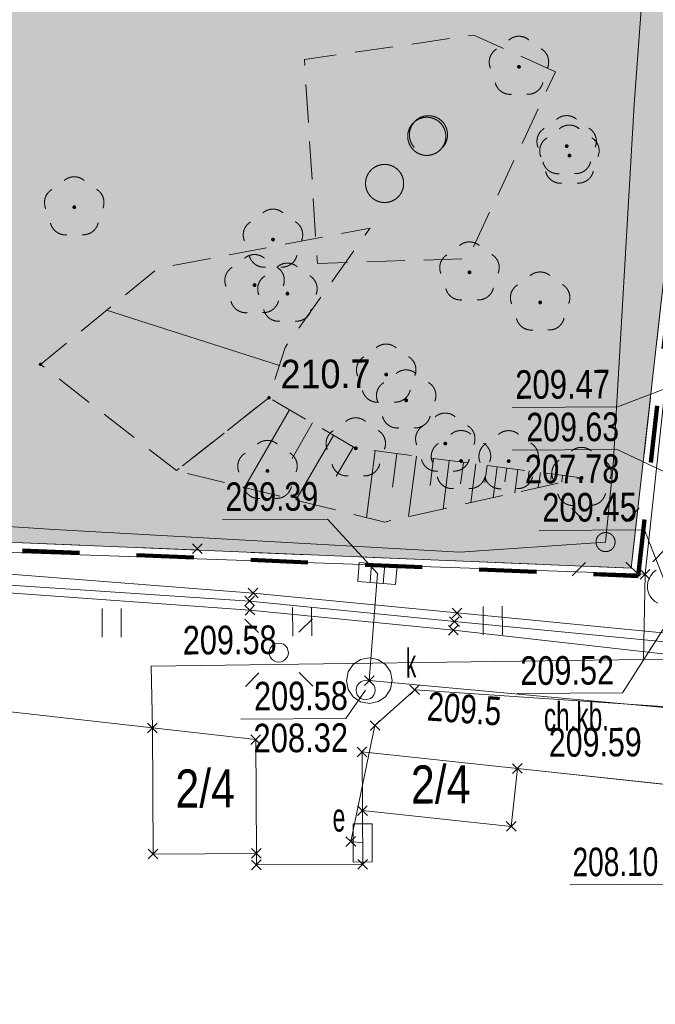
# Model space of a CAD drawing. Header units: millimetres. Extents: x 1477672 to 1719981, y -587673 to -401480.
# Tile 20 of 34: x 1616514 to 1633192, y -567775 to -541930. Entities that reach past the tile are written whole.
import ezdxf
from ezdxf.xclip import XClip

# ---------------------------------------------------------------- set-up
doc = ezdxf.new("R2010")
doc.units = ezdxf.units.MM
doc.header["$MEASUREMENT"] = 0
doc.header["$XCLIPFRAME"] = 0
doc.linetypes.add('1.0_0.5', pattern=[1500, 1000, -500])
doc.linetypes.add('Przerywana długa', pattern=[3000, 1500, -1500])
for name, color, linetype, lineweight in [('0_Nr_pióra__80', 3, 'Continuous', 13), ('820-G Rysunki Obrazki_Nr_pióra__146', 7, 'Continuous', 13), ('820-G Rysunki Obrazki_Nr_pióra__179', 6, 'Continuous', 200), ('mapa_robocza (1)_31_000 Inne (niezydentyfikowane)_Nr_pióra__1', 1, 'Continuous', 18), ('mapa_robocza (1)_31_000 Inne (niezydentyfikowane)_Nr_pióra__141', 141, 'Continuous', 18), ('mapa_robocza (1)_31_000 Inne (niezydentyfikowane)_Nr_pióra__18', 18, 'Continuous', 18), ('mapa_robocza (1)_31_000 Inne (niezydentyfikowane)_Nr_pióra__34', 34, 'Continuous', 18), ('mapa_robocza (1)_31_000 Inne (niezydentyfikowane)_Nr_pióra__5', 5, 'Continuous', 18), ('mapa_robocza (1)_31_000 Inne (niezydentyfikowane)_Nr_pióra__7', 7, 'Continuous', 18), ('mapa_robocza (1)_31_000 Inne (niezydentyfikowane)_Nr_pióra__96', 96, 'Continuous', 18), ('mapa_robocza (1)_31_drzewo liściaste_Nr_pióra__94', 94, 'Continuous', 18), ('mapa_robocza (1)_31_latarnia_Nr_pióra__7', 7, 'Continuous', 18), ('mapa_robocza (1)_31_ogrodzenie trwałe_Nr_pióra__7', 7, 'Continuous', 18), ('mapa_robocza (1)_31_punkt wysokościowy naturalny-Atr2_Nr_pióra__7', 7, 'Continuous', 18), ('mapa_robocza (1)_31_skarpa nieumocniona_Nr_pióra__7', 7, 'Continuous', 18), ('mapa_robocza (1)_31_zadrzewienie  zakrzewienie_Nr_pióra__7', 7, 'Continuous', 18)]:
    doc.layers.add(name, color=color, linetype=linetype, lineweight=lineweight)
doc.layers.add('820-G Rysunki Obrazki', color=7, linetype='Continuous')
doc.layers.add('mapa_robocza (1)_31_punkt wysokościowy naturalny', color=7, linetype='Continuous')
doc.styles.add('GENERATED_STYLE_3', font='arial.ttf')
doc.linetypes.add('902-500', pattern='A,0,[2,ZS_INWENTARYZACJA TERENU1.Shx,S=59.52381,R=0,X=0,Y=0],-7500,0', length=7500)

# ---------------------------------------------------------------- blocks, each defined once
blk = doc.blocks.new('Rysunek_1_31', base_point=(1578976, -495102))
at = {"layer": 'mapa_robocza (1)_31_drzewo liściaste_Nr_pióra__94', "linetype": 'Continuous', "lineweight": 18}
for points in [[(1629665, -543165, 1), (1629565, -543165, 1)], [(1630917, -545247, 1), (1630817, -545248, 1)], [(1630989, -545497, 1), (1630889, -545498, 1)], [(1617996, -546852, 1), (1617896, -546853, 1)], [(1623211, -547702, 1), (1623111, -547703, 1)], [(1628366, -548562, 1), (1628266, -548563, 1)], [(1622728, -548895, 1), (1622628, -548896, 1)], [(1623589, -549120, 1), (1623489, -549121, 1)], [(1630221, -549352, 1), (1630121, -549352, 1)], [(1626182, -551245, 1), (1626082, -551246, 1)], [(1626706, -551922, 1), (1626606, -551923, 1)], [(1627732, -553056, 1), (1627632, -553057, 1)], [(1625383, -553180, 1), (1625283, -553180, 1)], [(1628145, -553514, 1), (1628045, -553514, 1)], [(1629395, -553516, 1), (1629295, -553517, 1)], [(1623066, -553773, 1), (1622966, -553774, 1)], [(1631307, -553955, 1), (1631207, -553956, 1)]]:
    blk.add_hatch(color=94, dxfattribs=at).paths.add_polyline_path(points)
at = {"layer": 'mapa_robocza (1)_31_punkt wysokościowy naturalny', "linetype": 'Continuous', "lineweight": 0, "true_color": 0x000000}
for points in [[(1617105, -550977, 1), (1617015, -550978, 1)], [(1623100, -551853, 1), (1623010, -551853, 1)]]:
    blk.add_hatch(color=18, dxfattribs=at).paths.add_polyline_path(points)
at = {"layer": 'mapa_robocza (1)_31_000 Inne (niezydentyfikowane)_Nr_pióra__1', "color": 1, "linetype": 'Continuous', "lineweight": 18, "flags": 128}
for points in [[(1638078, -500415), (1638228, -500464), (1633623, -530752), (1632641, -544158), (1632086, -553621), (1631887, -555642), (1628059, -555904), (1617415, -555316), (1578650, -552780), (1572946, -550493), (1570359, -551018)], [(1625513, -563539), (1625203, -563501), (1625835, -560457), (1626880, -559521), (1633387, -559957), (1643661, -555291), (1644284, -554502), (1648106, -523895), (1649014, -521636), (1649254, -520249), (1649416, -519090), (1651058, -519411)], [(1604558, -566900), (1605650, -561135), (1605827, -556674), (1607300, -555782), (1622641, -556979), (1627990, -557502), (1634285, -558114), (1649400, -559887), (1652871, -560304), (1654780, -560857), (1657909, -561232), (1662330, -561655)], [(1604558, -566900), (1606115, -560939), (1606161, -556845), (1607353, -556180), (1622551, -557190), (1627922, -557730), (1634255, -558339), (1649357, -560138), (1653003, -560642), (1654614, -561066), (1657956, -561473), (1662302, -561902)], [(1662277, -562123), (1657943, -561694), (1654481, -561343), (1653015, -560938), (1649330, -560344), (1634238, -558675), (1627895, -557955), (1622552, -557430), (1607689, -556363), (1606540, -557061), (1606336, -558537), (1605343, -560196)]]:
    blk.add_lwpolyline(points, dxfattribs=at)
blk.add_lwpolyline([(1625260, -563041), (1625760, -563038), (1625766, -564038), (1625266, -564040)], close=True, dxfattribs=at)
at = {"layer": 'mapa_robocza (1)_31_000 Inne (niezydentyfikowane)_Nr_pióra__141', "color": 141, "linetype": 'Continuous', "lineweight": 18, "flags": 128}
for points in [[(1621050, -555688), (1621306, -555940)], [(1621052, -555942), (1621304, -555686)], [(1632794, -556360), (1633050, -556612)], [(1632796, -556614), (1633048, -556358)], [(1622513, -556852), (1622769, -557105)], [(1622515, -557106), (1622767, -556851)], [(1622423, -557064), (1622679, -557316)], [(1622425, -557318), (1622677, -557062)], [(1622425, -557304), (1622680, -557556)], [(1622426, -557558), (1622679, -557302)], [(1627862, -557375), (1628118, -557628)], [(1627864, -557629), (1628116, -557374)], [(1627795, -557604), (1628050, -557856)], [(1627796, -557858), (1628049, -557602)], [(1627767, -557829), (1628022, -558081)], [(1627768, -558083), (1628021, -557827)], [(1625560, -559152), (1625816, -559404)], [(1625562, -559406), (1625814, -559150)], [(1626752, -559395), (1627007, -559647)], [(1626753, -559649), (1627006, -559393)], [(1619868, -560395), (1620123, -560647)], [(1619869, -560649), (1620122, -560393)], [(1625707, -560331), (1625963, -560583)], [(1625709, -560585), (1625961, -560329)], [(1622579, -560699), (1622835, -560952)], [(1622581, -560953), (1622833, -560698)], [(1625371, -561023), (1625627, -561275)], [(1625373, -561277), (1625625, -561021)], [(1629444, -561459), (1629699, -561712)], [(1629445, -561713), (1629698, -561458)], [(1625380, -562563), (1625636, -562815)], [(1625382, -562817), (1625634, -562561)], [(1629283, -562980), (1629538, -563233)], [(1629284, -563234), (1629537, -562979)], [(1625075, -563375), (1625330, -563627)], [(1625076, -563629), (1625329, -563373)], [(1619887, -563705), (1620142, -563957)], [(1619888, -563959), (1620141, -563703)], [(1622597, -563689), (1622852, -563941)], [(1622597, -563689), (1622852, -563941)], [(1622598, -563943), (1622851, -563687)], [(1622598, -563943), (1622851, -563687)], [(1622598, -563989), (1622854, -564241)], [(1622600, -564243), (1622852, -563987)], [(1625388, -563973), (1625644, -564225)], [(1625390, -564227), (1625642, -563971)]]:
    blk.add_lwpolyline(points, dxfattribs=at)
at = {"layer": 'mapa_robocza (1)_31_000 Inne (niezydentyfikowane)_Nr_pióra__18', "color": 18, "linetype": 'Continuous', "lineweight": 18, "flags": 128}
for points in [[(1629572, -561586), (1629410, -563107), (1625508, -562689), (1625516, -564099), (1622726, -564115), (1622724, -563815), (1620014, -563831), (1619995, -560521), (1614091, -559855), (1614218, -585600)], [(1631699, -586402), (1631152, -584187), (1628153, -584224), (1628132, -582324), (1634231, -582259), (1634155, -562079), (1629572, -561586)]]:
    blk.add_lwpolyline(points, dxfattribs=at)
at = {"layer": 'mapa_robocza (1)_31_000 Inne (niezydentyfikowane)_Nr_pióra__34', "color": 34, "linetype": 'Continuous', "lineweight": 18, "flags": 128}
for points in [[(1637047, -555502), (1632193, -553215), (1629433, -553231)], [(1625902, -556467), (1624594, -555037), (1621834, -555052)], [(1625748, -556203), (1625706, -556701)], [(1626098, -556233), (1626055, -556731)], [(1625688, -559278), (1625902, -556467)], [(1640987, -560780), (1640396, -560623), (1625688, -559278)], [(1625590, -559529), (1625074, -560277), (1622314, -560293)]]:
    blk.add_lwpolyline(points, dxfattribs=at)
for points in [[(1625425, -556175), (1626421, -556260), (1626379, -556758), (1625383, -556674)], [(1625692, -559878), (1625461, -559833), (1625267, -559704), (1625136, -559511), (1625088, -559281), (1625133, -559051), (1625262, -558856), (1625455, -558725), (1625685, -558678), (1625915, -558723), (1626110, -558852), (1626241, -559045), (1626288, -559275), (1626243, -559505), (1626115, -559700), (1625921, -559831)]]:
    blk.add_lwpolyline(points, close=True, dxfattribs=at)
at = {"layer": 'mapa_robocza (1)_31_000 Inne (niezydentyfikowane)_Nr_pióra__5', "color": 5, "linetype": 'Continuous', "lineweight": 18, "flags": 128}
for points in [[(1634133, -551359), (1632197, -552092), (1629437, -552108)], [(1633484, -556803), (1632905, -555319), (1630145, -555334)], [(1633126, -556159), (1633478, -555803), (1633834, -556155)], [(1633258, -557248), (1633177, -557198), (1633108, -557132), (1633052, -557055), (1633013, -556970), (1632989, -556877), (1632985, -556782), (1632997, -556688), (1633028, -556597), (1633075, -556515), (1633137, -556443), (1633212, -556383)], [(1634332, -556468), (1632330, -559603), (1629570, -559618)], [(1634163, -563539), (1633709, -564624), (1630949, -564640)]]:
    blk.add_lwpolyline(points, dxfattribs=at)
at = {"layer": 'mapa_robocza (1)_31_000 Inne (niezydentyfikowane)_Nr_pióra__7', "color": 7, "linetype": 'Continuous', "lineweight": 18, "flags": 128}
for points in [[(1639770, -492215), (1645898, -436389), (1617490, -440333), (1604604, -555160), (1632561, -556328), (1639286, -496608)], [(1623312, -558292), (1623377, -558300), (1623438, -558324), (1623490, -558364), (1623530, -558415), (1623554, -558475), (1623564, -558540), (1623555, -558605), (1623532, -558665), (1623492, -558718), (1623440, -558758), (1623380, -558782), (1623315, -558792), (1623250, -558783), (1623190, -558759), (1623138, -558720), (1623098, -558668), (1623073, -558608), (1623064, -558543), (1623073, -558478), (1623096, -558418), (1623136, -558366), (1623188, -558325), (1623247, -558301)], [(1643141, -561427), (1637752, -561598), (1637387, -560790), (1633997, -560840), (1634024, -562065), (1629572, -561586), (1625499, -561149), (1625508, -562689), (1625516, -564099), (1622726, -564115), (1622724, -563815), (1622707, -560825), (1619995, -560521), (1619966, -558901), (1632885, -558726), (1636505, -558675), (1641914, -558564)], [(1625588, -559279), (1625653, -559287), (1625713, -559311), (1625766, -559351), (1625806, -559402), (1625830, -559462), (1625840, -559527), (1625831, -559592), (1625807, -559652), (1625768, -559705), (1625716, -559745), (1625656, -559769), (1625591, -559779), (1625526, -559770), (1625466, -559746), (1625414, -559707), (1625373, -559655), (1625349, -559595), (1625340, -559530), (1625348, -559465), (1625372, -559405), (1625412, -559353), (1625463, -559312), (1625523, -559288)], [(1622707, -560825), (1619995, -560521), (1620014, -563831), (1622724, -563815)], [(1629572, -561586), (1625499, -561149), (1625508, -562689), (1629410, -563107)]]:
    blk.add_lwpolyline(points, close=True, dxfattribs=at)
for points in [[(1632922, -556486), (1635389, -533441), (1637364, -515270), (1639290, -497378), (1641390, -478376), (1643579, -459073), (1645978, -436419)], [(1639770, -492215), (1639286, -496608), (1632561, -556328), (1604604, -555160), (1600922, -584242), (1600909, -584989)], [(1623330, -551011), (1618792, -549558)], [(1623597, -552170), (1622409, -554207)], [(1624199, -552516), (1623664, -553450)], [(1624751, -552843), (1623761, -554539)], [(1625273, -553140), (1624817, -553913)], [(1625843, -553247), (1625613, -554998)], [(1626414, -553324), (1626299, -554204)], [(1626924, -553391), (1626713, -554972)], [(1627374, -553448), (1627289, -554159)], [(1627785, -553506), (1627622, -554777)], [(1628155, -553554), (1628078, -554114)], [(1628485, -553592), (1628351, -554612)], [(1628776, -553630), (1628718, -554080)], [(1629046, -553668), (1628940, -554479)], [(1629296, -553697), (1629248, -554057)], [(1629586, -553735), (1629510, -554346)], [(1629886, -553774), (1629848, -554024)], [(1630177, -553812), (1630119, -554212)], [(1630467, -553850), (1630448, -554000)], [(1630757, -553889), (1630738, -554069)], [(1625203, -563501), (1625835, -560457), (1626880, -559521), (1633387, -559957), (1643661, -555291)], [(1605056, -555527), (1632922, -556486), (1632885, -558726), (1619966, -558901), (1619995, -560521), (1614091, -559855)], [(1622551, -557190), (1627922, -557730)], [(1622641, -556979), (1627990, -557502)], [(1618675, -557388), (1618679, -558137)], [(1619179, -558135), (1619175, -557385)], [(1622552, -557430), (1627895, -557955)], [(1623675, -557359), (1623679, -558109)], [(1624179, -558106), (1624175, -557356)], [(1628675, -557330), (1628679, -558080)], [(1629179, -558077), (1629175, -557327)], [(1622425, -557663), (1622781, -558015)], [(1624193, -557653), (1623841, -558009)], [(1622435, -559431), (1622787, -559075)], [(1624203, -559421), (1623847, -559069)], [(1629572, -561586), (1629410, -563107), (1625508, -562689), (1625516, -564099), (1622726, -564115), (1622724, -563815), (1620014, -563831), (1619995, -560521), (1614091, -559855), (1614222, -585600)], [(1631699, -586402), (1631152, -584187), (1628153, -584224), (1628132, -582324), (1632331, -582280), (1632303, -579080), (1634223, -579069), (1634155, -562079), (1629572, -561586)]]:
    blk.add_lwpolyline(points, dxfattribs=at)
at = {"layer": 'mapa_robocza (1)_31_000 Inne (niezydentyfikowane)_Nr_pióra__96', "color": 96, "linetype": 'Continuous', "lineweight": 18, "flags": 128}
blk.add_lwpolyline([(1632561, -556328), (1639286, -496608), (1639770, -492215), (1645898, -436389), (1617490, -440333), (1604604, -555160)], close=True, dxfattribs=at)
blk.add_lwpolyline([(1669731, -495413), (1639770, -492215), (1639286, -496608), (1632561, -556328), (1604604, -555160), (1600922, -584242), (1600909, -584989)], dxfattribs=at)
at = {"layer": 'mapa_robocza (1)_31_drzewo liściaste_Nr_pióra__94', "color": 94, "linetype": 'Continuous', "lineweight": 18}
for centre, start, end in [((1629613, -542765), 49.6034, 131.0594), ((1629234, -543043), 121.6394, 202.8794), ((1629994, -543039), 337.7834, 59.0234), ((1629382, -543490), 193.5524, 275.2024), ((1629852, -543488), 265.4604, 347.1104), ((1630865, -544848), 49.6034, 131.0594), ((1630486, -545126), 121.6394, 202.8794), ((1630936, -545097), 49.6034, 131.0594), ((1631246, -545122), 337.7834, 59.0234), ((1630558, -545376), 121.6394, 202.8794), ((1631318, -545371), 337.7834, 59.0234), ((1630634, -545573), 193.5524, 275.2024), ((1631104, -545570), 265.4604, 347.1104), ((1617944, -546453), 49.6034, 131.0594), ((1630705, -545823), 193.5524, 275.2024), ((1631175, -545820), 265.4604, 347.1104), ((1617565, -546731), 121.6394, 202.8794), ((1618325, -546726), 337.7834, 59.0234), ((1623159, -547302), 49.6034, 131.0594), ((1617713, -547178), 193.5524, 275.2024), ((1618183, -547175), 265.4604, 347.1104), ((1622780, -547581), 121.6394, 202.8794), ((1623540, -547576), 337.7834, 59.0234), ((1628314, -548163), 49.6034, 131.0594), ((1622676, -548495), 49.6034, 131.0594), ((1622928, -548028), 193.5524, 275.2024), ((1623398, -548025), 265.4604, 347.1104), ((1627936, -548441), 121.6394, 202.8794), ((1628696, -548436), 337.7834, 59.0234), ((1623057, -548769), 337.7834, 59.0234), ((1623537, -548720), 49.6034, 131.0594), ((1622297, -548773), 121.6394, 202.8794), ((1623159, -548998), 121.6394, 202.8794), ((1623919, -548994), 337.7834, 59.0234), ((1630169, -548952), 49.6034, 131.0594), ((1629790, -549230), 121.6394, 202.8794), ((1630550, -549226), 337.7834, 59.0234), ((1628083, -548888), 193.5524, 275.2024), ((1628553, -548885), 265.4604, 347.1104), ((1622445, -549221), 193.5524, 275.2024), ((1622915, -549218), 265.4604, 347.1104), ((1623306, -549446), 193.5524, 275.2024), ((1623776, -549443), 265.4604, 347.1104), ((1629938, -549677), 193.5524, 275.2024), ((1630408, -549675), 265.4604, 347.1104), ((1626129, -550845), 49.6034, 131.0594), ((1625751, -551123), 121.6394, 202.8794), ((1626511, -551119), 337.7834, 59.0234), ((1626653, -551522), 49.6034, 131.0594), ((1626275, -551800), 121.6394, 202.8794), ((1627035, -551796), 337.7834, 59.0234), ((1625899, -551571), 193.5524, 275.2024), ((1626369, -551568), 265.4604, 347.1104), ((1627680, -552656), 49.6034, 131.0594), ((1625331, -552780), 49.6034, 131.0594), ((1626423, -552248), 193.5524, 275.2024), ((1626893, -552245), 265.4604, 347.1104), ((1624952, -553058), 121.6394, 202.8794), ((1625712, -553054), 337.7834, 59.0234), ((1627302, -552935), 121.6394, 202.8794), ((1628093, -553114), 49.6034, 131.0594), ((1628061, -552930), 337.7834, 59.0234), ((1629343, -553117), 49.6034, 131.0594), ((1623014, -553373), 49.6034, 131.0594), ((1627714, -553392), 121.6394, 202.8794), ((1628964, -553395), 121.6394, 202.8794), ((1628474, -553388), 337.7834, 59.0234), ((1629724, -553391), 337.7834, 59.0234), ((1622636, -553652), 121.6394, 202.8794), ((1623396, -553647), 337.7834, 59.0234), ((1631255, -553556), 49.6034, 131.0594), ((1625570, -553503), 265.4604, 347.1104), ((1627449, -553382), 193.5524, 275.2024), ((1627919, -553379), 265.4604, 347.1104), ((1630877, -553834), 121.6394, 202.8794), ((1631637, -553829), 337.7834, 59.0234), ((1625100, -553505), 193.5524, 275.2024), ((1627862, -553839), 193.5524, 275.2024), ((1628332, -553837), 265.4604, 347.1104), ((1629112, -553842), 193.5524, 275.2024), ((1629582, -553839), 265.4604, 347.1104), ((1622783, -554099), 193.5524, 275.2024), ((1623253, -554096), 265.4604, 347.1104), ((1631494, -554278), 265.4604, 347.1104), ((1631024, -554281), 193.5524, 275.2024)]:
    blk.add_arc(centre, 400, start, end, dxfattribs=at)
at = {"layer": 'mapa_robocza (1)_31_latarnia_Nr_pióra__7', "color": 7, "linetype": 'Continuous', "lineweight": 18}
for p, q in [((1631354, -555114), (1630999, -554763)), ((1632415, -555108), (1632766, -554753)), ((1631360, -556175), (1631009, -556530)), ((1632421, -556169), (1632776, -556520))]:
    blk.add_line(p, q, dxfattribs=at)
blk.add_circle((1631887, -555642), 250, dxfattribs=at)
at = {"layer": 'mapa_robocza (1)_31_ogrodzenie trwałe_Nr_pióra__7', "color": 7, "linetype": '902-500', "lineweight": 18, "flags": 128}
blk.add_lwpolyline([(1605056, -555527), (1632922, -556486)], dxfattribs=at)
at = {"layer": 'mapa_robocza (1)_31_skarpa nieumocniona_Nr_pióra__7', "color": 7, "linetype": '1.0_0.5', "lineweight": 18, "flags": 128}
for points in [[(1623055, -551853), (1620626, -553767), (1617060, -550978), (1620136, -548460), (1625709, -547398), (1623478, -550531)], [(1623055, -551853), (1620626, -553767), (1617060, -550978), (1620136, -548460), (1625709, -547398), (1623478, -550531)], [(1631257, -553956), (1625333, -553180), (1623055, -551853), (1620626, -553767), (1626094, -555116)], [(1631257, -553956), (1625333, -553180), (1623055, -551853), (1620626, -553767), (1626094, -555116)]]:
    blk.add_lwpolyline(points, close=True, dxfattribs=at)
at = {"layer": 'mapa_robocza (1)_31_zadrzewienie  zakrzewienie_Nr_pióra__7', "color": 7, "linetype": '1.0_0.5', "lineweight": 18, "flags": 128}
blk.add_lwpolyline([(1630576, -543299), (1628430, -542332), (1623984, -542978), (1624325, -548326), (1628274, -548203)], close=True, dxfattribs=at)
at = {"layer": 'mapa_robocza (1)_31_zadrzewienie  zakrzewienie_Nr_pióra__7', "color": 7, "linetype": 'Continuous', "lineweight": 18}
for centre in [(1627196, -544992), (1626089, -546229)]:
    blk.add_circle(centre, 500, dxfattribs=at)
blk.add_arc((1627240, -544950), 500, 319.1814, 221.4934, dxfattribs=at)
blk.add_arc((1627240, -544950), 500, 319.1814, 221.4934, dxfattribs=at)
at = {"layer": 'mapa_robocza (1)_31_000 Inne (niezydentyfikowane)_Nr_pióra__1', "color": 1, "linetype": 'Continuous', "lineweight": 18, "char_height": 750, "attachment_point": 7, "style": 'GENERATED_STYLE_3'}
for s, insert, rotation in [('\\A1;{\\W0.741000x;\\pql;\\fArial|b0|i0|c238|p38;209.5}', (1627187, -560334), 355.9574), ('\\A1;{\\W0.567000x;\\pql;\\fArial|b0|i0|c238|p38;e}', (1624728, -563251), 0.3314)]:
    blk.add_mtext(s, dxfattribs=dict(at, insert=insert, rotation=rotation))
at = {"layer": 'mapa_robocza (1)_31_000 Inne (niezydentyfikowane)_Nr_pióra__34', "color": 34, "linetype": 'Continuous', "lineweight": 18, "char_height": 750, "attachment_point": 7, "rotation": 0.3314, "style": 'GENERATED_STYLE_3'}
for s, insert in [('\\A1;{\\W0.760000x;\\pql;\\fArial|b0|i0|c238|p38;209.63}', (1629810, -553013)), ('\\A1;{\\W0.775000x;\\pql;\\fArial|b0|i0|c238|p38;207.78}', (1629770, -554113)), ('\\A1;{\\W0.760000x;\\pql;\\fArial|b0|i0|c238|p38;209.39}', (1621914, -554839)), ('\\A1;{\\W0.768000x;\\pql;\\fArial|b0|i0|c238|p38;209.58}', (1622666, -560074)), ('\\A1;{\\W0.775000x;\\pql;\\fArial|b0|i0|c238|p38;208.32}', (1622650, -561174))]:
    blk.add_mtext(s, dxfattribs=dict(at, insert=insert))
at = {"layer": 'mapa_robocza (1)_31_000 Inne (niezydentyfikowane)_Nr_pióra__5', "color": 5, "linetype": 'Continuous', "lineweight": 18, "char_height": 750, "attachment_point": 7, "rotation": 0.3314, "style": 'GENERATED_STYLE_3'}
for s, insert in [('\\A1;{\\W0.777000x;\\pql;\\fArial|b0|i0|c238|p38;209.47}', (1629519, -551894)), ('\\A1;{\\W0.775000x;\\pql;\\fArial|b0|i0|c238|p38;209.45}', (1630227, -555120)), ('\\A1;{\\W0.768000x;\\pql;\\fArial|b0|i0|c238|p38;209.52}', (1629651, -559403)), ('\\A1;{\\W0.702000x;\\pql;\\fArial|b0|i0|c238|p38;208.10}', (1631023, -564426))]:
    blk.add_mtext(s, dxfattribs=dict(at, insert=insert))
at = {"layer": 'mapa_robocza (1)_31_000 Inne (niezydentyfikowane)_Nr_pióra__7', "color": 7, "linetype": 'Continuous', "lineweight": 18, "rotation": 0.3314, "style": 'GENERATED_STYLE_3'}
for s, insert, char_height, attachment_point in [('\\A1;{\\W0.768000x;\\pql;\\fArial|b0|i0|c238|p38;209.58}', (1620796, -558605), 750, 7), ('\\A1;{\\W0.520000x;\\pql;\\fArial|b0|i0|c238|p38;k}', (1626650, -559198), 750, 7), ('\\A1;{\\W0.611000x;\\pql;\\fArial|b0|i0|c238|p38;ch.kb.}', (1630271, -560609), 750, 7), ('\\A1;{\\W0.760000x;\\pql;\\fArial|b0|i0|c238|p38;209.59}', (1630401, -561289), 750, 7), ('\\A1;{\\W0.804000x;\\pql;\\fArial|b0|i0|c238|p38;2/4}', (1620600, -562120), 1000, 4), ('\\A1;{\\W0.804000x;\\pql;\\fArial|b0|i0|c238|p38;2/4}', (1626780, -562014), 1000, 4)]:
    blk.add_mtext(s, dxfattribs=dict(at, insert=insert, char_height=char_height, attachment_point=attachment_point))
at = {"layer": 'mapa_robocza (1)_31_punkt wysokościowy naturalny-Atr2_Nr_pióra__7', "color": 7, "linetype": 'Continuous', "lineweight": 18, "insert": (1623360, -551620), "char_height": 750, "attachment_point": 7, "rotation": 0.3314, "style": 'GENERATED_STYLE_3'}
blk.add_mtext('\\A1;{\\W0.900000x;\\pql;\\fArial|b0|i0|c238|p38;210.7}', dxfattribs=at)

msp = doc.modelspace()

# ---------------------------------------------------------------- hatches: boundary and pattern name
at = {"layer": '0_Nr_pióra__80', "linetype": 'Continuous', "lineweight": 13}
h = msp.add_hatch(dxfattribs=at)
h.set_pattern_fill('Trójkąciki', color=3, style=0, pattern_type=2)
h.set_pattern_definition([(0, (1534167.6, 128270.5), (0, 519.61524), [150, -150]), (0, (1534317.6, 128530.3), (0, 519.61524), [150, -150]), (60, (1534167.6, 128270.5), (-450, 259.80762), [150, -150]), (60, (1534467.6, 128270.5), (-450, 259.80762), [150, -150]), (120, (1534317.6, 128270.5), (450, 259.80762), [150, -150]), (120, (1534617.6, 128270.5), (450, 259.80762), [150, -150])])
h.paths.add_polyline_path([(1505688, -550702), (1514539, -551031), (1517569, -551173), (1523711, -551458), (1539066, -552159), (1579590, -554515), (1593841, -554622), (1604604, -555160), (1632561, -556328), (1639286, -496608), (1639770, -492215), (1639838, -491602), (1635364, -491111), (1625828, -490126), (1621880, -490419), (1620405, -491247), (1618994, -492796), (1618282, -494260), (1618129, -495501), (1618121, -495871), (1617591, -501074), (1616642, -511620), (1615122, -525339), (1605876, -524362), (1595419, -523212), (1587003, -522261), (1567211, -520106), (1542955, -517446), (1514566, -514320), (1516315, -493380), (1517066, -483225), (1515691, -483123), (1515256, -488406), (1505714, -550342)])
h.paths.add_polyline_path([(1577230, -541785), (1584061, -542622), (1584073, -542524), (1590374, -543350), (1590998, -535775), (1591091, -535789), (1592077, -527396), (1586103, -526768), (1586004, -526757), (1586115, -526670), (1579241, -525838), (1578333, -534197), (1578432, -534119), (1578418, -534208)], flags=0)
h.paths.add_polyline_path([(1599676, -544097), (1599684, -544020), (1605749, -544918), (1606465, -537239), (1606559, -537249), (1607465, -529021), (1601432, -528473), (1601443, -528372), (1594679, -527701), (1593694, -536094), (1593799, -536103), (1592889, -543520)], flags=0)

# ---------------------------------------------------------------- linework, layer by layer
at = {"layer": '820-G Rysunki Obrazki_Nr_pióra__146', "color": 7, "linetype": 'Przerywana długa', "lineweight": 13}
msp.add_lwpolyline([(1505688, -550702), (1514539, -551031), (1517569, -551173), (1523711, -551458), (1539066, -552159), (1579590, -554515), (1593841, -554622), (1604604, -555160), (1632561, -556328), (1639286, -496608), (1639770, -492215), (1645898, -436389), (1617490, -440333), (1542759, -450706), (1537953, -451374), (1533319, -454251), (1517246, -464204), (1515256, -488406), (1505714, -550342)], close=True, dxfattribs=at)
at = {"layer": '820-G Rysunki Obrazki_Nr_pióra__179', "color": 6, "linetype": 'Przerywana długa', "lineweight": 200}
msp.add_lwpolyline([(1505474, -550894), (1514530, -551231), (1517560, -551373), (1523702, -551658), (1539055, -552359), (1579583, -554715), (1593835, -554822), (1604595, -555360), (1632739, -556536), (1639485, -496630), (1639969, -492237), (1646125, -436156), (1617463, -440135), (1542731, -450508), (1537883, -451181), (1533214, -454081), (1517055, -464087), (1515058, -488382), (1505516, -550319)], close=True, dxfattribs=at)

# ---------------------------------------------------------------- block references
at = {"layer": '820-G Rysunki Obrazki', "color": 7, "linetype": 'Continuous', "lineweight": 13}
ref = msp.add_blockref('Rysunek_1_31', (1578976, -495102), dxfattribs=at)
XClip(ref).set_block_clipping_path([(1477726.031469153, -588724.3337809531), (1681302.6256644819, -587546.7532194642), (1680226.3292940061, -401479.8660894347), (1476649.735098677, -402657.4466509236)])

doc.saveas('drawing.dxf')
